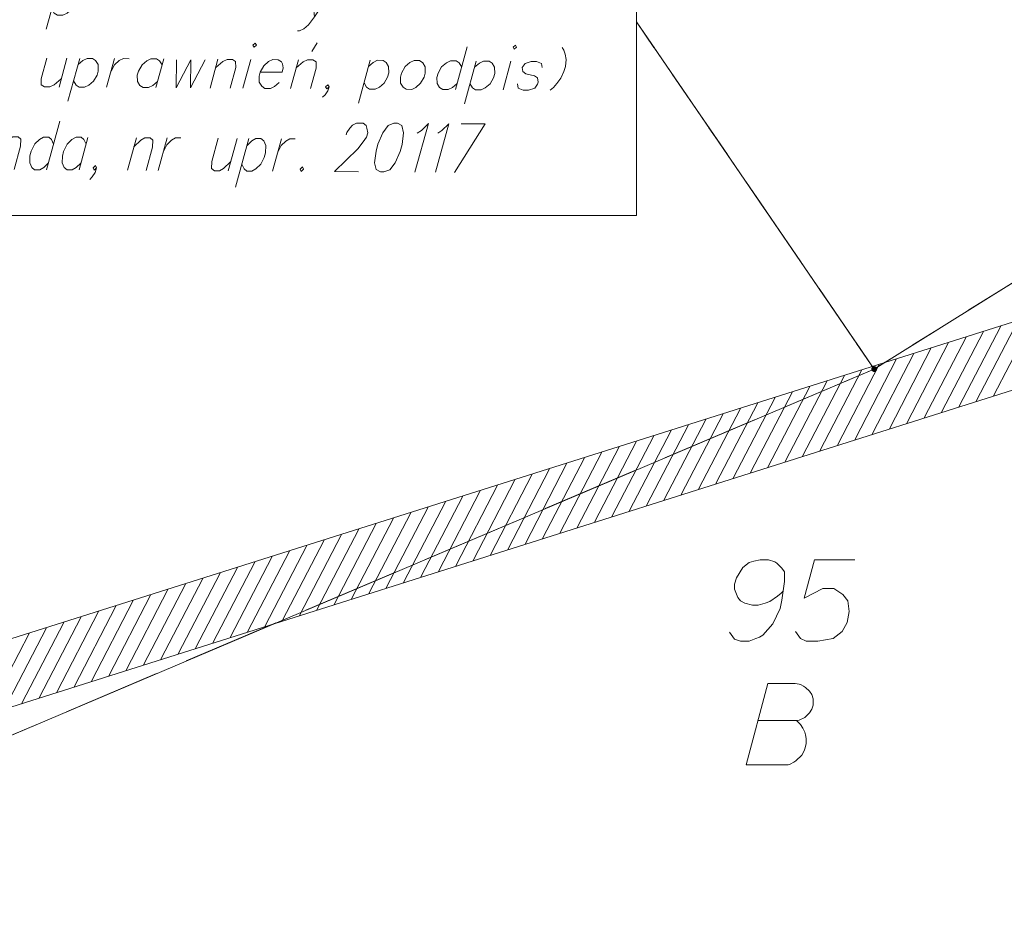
# Model space of a CAD drawing. Header units: metres. Extents: x 5555129 to 5556676, y 5635595 to 5636517.
# Tile 176 of 256: x 5555445 to 5555460, y 5636484 to 5636498. Entities that reach past the tile are written whole.
import ezdxf

# ---------------------------------------------------------------- set-up
doc = ezdxf.new("R2010")
doc.units = ezdxf.units.M
doc.header["$MEASUREMENT"] = 0
doc.linetypes.add('PRZER1-1', pattern=[2, 1, -1])
doc.linetypes.add('PRZER3-1', pattern=[4, 3, -1])
doc.layers.add('#RAMKA', color=7, linetype='Continuous', lineweight=18)
doc.layers.add('#zakres', color=7, linetype='Continuous', lineweight=18)
for name, color, linetype, lineweight, true_color in [('GEPPGD', 7, 'Continuous', 18, 0x008000), ('GESDZI', 7, 'Continuous', 18, 0x0a0909), ('GESDZI_O', 7, 'Continuous', 18, 0x0a0909), ('GESKKL', 7, 'PRZER3-1', 18, 0x008000), ('GESUZY', 7, 'PRZER1-1', 18, 0x008000), ('GESUZY_O', 7, 'PRZER1-1', 18, 0x008000)]:
    doc.layers.add(name, color=color, linetype=linetype, lineweight=lineweight, true_color=true_color)

# ---------------------------------------------------------------- blocks, each defined once
blk = doc.blocks.new('EPPGN')
blk.add_hatch(color=0).paths.add_polyline_path([(0, -0.09), (-0.027812, -0.085595), (-0.052901, -0.072812), (-0.072812, -0.052901), (-0.085595, -0.027812), (-0.09, 0), (-0.085595, 0.027812), (-0.072812, 0.052901), (-0.052901, 0.072812), (-0.027812, 0.085595), (0, 0.09), (0.027812, 0.085595), (0.052901, 0.072812), (0.072812, 0.052901), (0.085595, 0.027812), (0.09, 0), (0.085595, -0.027812), (0.072812, -0.052901), (0.052901, -0.072812), (0.027812, -0.085595)])
blk = doc.blocks.new('*U1217')
at = {"layer": '#RAMKA', "color": 7, "linetype": 'ByBlock', "lineweight": 18}
blk.add_line((5555446.008, 5636497.412), (5555445.886, 5636496.97), dxfattribs=at)
at = {"layer": '#RAMKA', "color": 7, "linetype": 'ByBlock', "lineweight": 18, "flags": 128}
blk.add_lwpolyline([(5555445.698, 5636497.414), (5555445.611, 5636497.097), (5555445.613, 5636497.003), (5555445.661, 5636496.972), (5555445.745, 5636496.971), (5555445.81, 5636497.002), (5555445.92, 5636497.095)], dxfattribs=at)
blk = doc.blocks.new('*U1218')
at = {"layer": '#RAMKA', "color": 7, "linetype": 'ByBlock', "lineweight": 18}
blk.add_line((5555446.204, 5636497.411), (5555446.023, 5636496.751), dxfattribs=at)
at = {"layer": '#RAMKA', "color": 7, "linetype": 'ByBlock', "lineweight": 18, "flags": 128}
blk.add_lwpolyline([(5555446.179, 5636497.317), (5555446.252, 5636497.379), (5555446.317, 5636497.41), (5555446.401, 5636497.41), (5555446.449, 5636497.378), (5555446.488, 5636497.315), (5555446.489, 5636497.216), (5555446.472, 5636497.154), (5555446.418, 5636497.061), (5555446.345, 5636496.999), (5555446.28, 5636496.968), (5555446.195, 5636496.968), (5555446.148, 5636497), (5555446.109, 5636497.063)], dxfattribs=at)
blk = doc.blocks.new('*U1219')
at = {"layer": '#RAMKA', "color": 7, "linetype": 'ByBlock', "lineweight": 18}
blk.add_line((5555446.739, 5636497.407), (5555446.617, 5636496.966), dxfattribs=at)
at = {"layer": '#RAMKA', "color": 7, "linetype": 'ByBlock', "lineweight": 18, "flags": 128}
blk.add_lwpolyline([(5555446.686, 5636497.215), (5555446.741, 5636497.314), (5555446.814, 5636497.376), (5555446.879, 5636497.407), (5555446.964, 5636497.406)], dxfattribs=at)
blk = doc.blocks.new('*U1220')
at = {"layer": '#RAMKA', "color": 7, "linetype": 'ByBlock', "lineweight": 18}
blk.add_line((5555447.498, 5636497.402), (5555447.376, 5636496.961), dxfattribs=at)
at = {"layer": '#RAMKA', "color": 7, "linetype": 'ByBlock', "lineweight": 18, "flags": 128}
blk.add_lwpolyline([(5555447.472, 5636497.309), (5555447.433, 5636497.372), (5555447.386, 5636497.403), (5555447.301, 5636497.404), (5555447.236, 5636497.373), (5555447.163, 5636497.311), (5555447.108, 5636497.212), (5555447.09, 5636497.15), (5555447.093, 5636497.056), (5555447.132, 5636496.993), (5555447.18, 5636496.962), (5555447.264, 5636496.961), (5555447.329, 5636496.992), (5555447.402, 5636497.054)], dxfattribs=at)
blk = doc.blocks.new('*U1221')
at = {"layer": '#RAMKA', "color": 7, "linetype": 'ByBlock', "lineweight": 18}
blk.add_line((5555448.331, 5636497.397), (5555448.21, 5636496.955), dxfattribs=at)
at = {"layer": '#RAMKA', "color": 7, "linetype": 'ByBlock', "lineweight": 18, "flags": 128}
blk.add_lwpolyline([(5555448.297, 5636497.272), (5555448.407, 5636497.365), (5555448.472, 5636497.396), (5555448.556, 5636497.395), (5555448.604, 5636497.364), (5555448.606, 5636497.27), (5555448.519, 5636496.953)], dxfattribs=at)
blk = doc.blocks.new('*U1222')
at = {"layer": '#RAMKA', "color": 7, "linetype": 'ByBlock', "lineweight": 18}
blk.add_line((5555448.838, 5636497.394), (5555448.716, 5636496.952), dxfattribs=at)
at = {"layer": '#RAMKA', "color": 7, "linetype": 'ByBlock', "lineweight": 18, "flags": 128}
blk.add_lwpolyline([(5555448.869, 5636497.612), (5555448.889, 5636497.581), (5555448.926, 5636497.612), (5555448.906, 5636497.643), (5555448.869, 5636497.612)], dxfattribs=at)
blk = doc.blocks.new('*U1223')
at = {"layer": '#RAMKA', "color": 7, "linetype": 'ByBlock', "lineweight": 18}
for p, q in [((5555449.778, 5636497.517), (5555449.857, 5636497.652)), ((5555449.569, 5636497.389), (5555449.447, 5636496.947))]:
    blk.add_line(p, q, dxfattribs=at)
at = {"layer": '#RAMKA', "color": 7, "linetype": 'ByBlock', "lineweight": 18, "flags": 128}
blk.add_lwpolyline([(5555449.534, 5636497.264), (5555449.644, 5636497.357), (5555449.709, 5636497.388), (5555449.794, 5636497.387), (5555449.841, 5636497.356), (5555449.844, 5636497.262), (5555449.756, 5636496.945)], dxfattribs=at)
blk = doc.blocks.new('*U1224')
at = {"layer": '#RAMKA', "color": 7, "linetype": 'ByBlock', "lineweight": 18}
blk.add_line((5555450.675, 5636497.381), (5555450.493, 5636496.721), dxfattribs=at)
at = {"layer": '#RAMKA', "color": 7, "linetype": 'ByBlock', "lineweight": 18, "flags": 128}
blk.add_lwpolyline([(5555450.649, 5636497.288), (5555450.722, 5636497.35), (5555450.787, 5636497.381), (5555450.872, 5636497.38), (5555450.919, 5636497.348), (5555450.958, 5636497.286), (5555450.959, 5636497.187), (5555450.942, 5636497.124), (5555450.888, 5636497.031), (5555450.815, 5636496.969), (5555450.75, 5636496.938), (5555450.666, 5636496.939), (5555450.618, 5636496.97), (5555450.579, 5636497.033)], dxfattribs=at)
blk = doc.blocks.new('*U1225')
at = {"layer": '#RAMKA', "color": 7, "linetype": 'ByBlock', "lineweight": 18}
blk.add_line((5555452.169, 5636497.59), (5555451.987, 5636496.93), dxfattribs=at)
at = {"layer": '#RAMKA', "color": 7, "linetype": 'ByBlock', "lineweight": 18, "flags": 128}
blk.add_lwpolyline([(5555452.083, 5636497.278), (5555452.044, 5636497.341), (5555451.997, 5636497.373), (5555451.912, 5636497.373), (5555451.847, 5636497.342), (5555451.774, 5636497.28), (5555451.719, 5636497.182), (5555451.701, 5636497.119), (5555451.704, 5636497.026), (5555451.743, 5636496.963), (5555451.791, 5636496.931), (5555451.875, 5636496.931), (5555451.94, 5636496.961), (5555452.013, 5636497.023)], dxfattribs=at)
blk = doc.blocks.new('*U1226')
at = {"layer": '#RAMKA', "color": 7, "linetype": 'ByBlock', "lineweight": 18}
blk.add_line((5555452.306, 5636497.37), (5555452.124, 5636496.71), dxfattribs=at)
at = {"layer": '#RAMKA', "color": 7, "linetype": 'ByBlock', "lineweight": 18, "flags": 128}
blk.add_lwpolyline([(5555452.28, 5636497.277), (5555452.354, 5636497.339), (5555452.418, 5636497.37), (5555452.503, 5636497.369), (5555452.55, 5636497.338), (5555452.589, 5636497.275), (5555452.59, 5636497.176), (5555452.573, 5636497.113), (5555452.519, 5636497.02), (5555452.446, 5636496.958), (5555452.381, 5636496.927), (5555452.297, 5636496.928), (5555452.249, 5636496.959), (5555452.21, 5636497.022)], dxfattribs=at)
blk = doc.blocks.new('*U1227')
at = {"layer": '#RAMKA', "color": 7, "linetype": 'ByBlock', "lineweight": 18}
blk.add_line((5555452.84, 5636497.367), (5555452.719, 5636496.925), dxfattribs=at)
at = {"layer": '#RAMKA', "color": 7, "linetype": 'ByBlock', "lineweight": 18, "flags": 128}
blk.add_lwpolyline([(5555452.872, 5636497.585), (5555452.892, 5636497.554), (5555452.928, 5636497.585), (5555452.909, 5636497.616), (5555452.872, 5636497.585)], dxfattribs=at)
blk = doc.blocks.new('*U1237')
at = {"layer": '#RAMKA', "color": 7, "linetype": 'ByBlock', "lineweight": 18}
blk.add_line((5555445.045, 5636496.204), (5555444.907, 5636495.702), dxfattribs=at)
at = {"layer": '#RAMKA', "color": 7, "linetype": 'ByBlock', "lineweight": 18, "flags": 128}
blk.add_lwpolyline([(5555445.006, 5636496.062), (5555445.114, 5636496.168), (5555445.176, 5636496.203), (5555445.255, 5636496.202), (5555445.297, 5636496.166), (5555445.294, 5636496.06), (5555445.196, 5636495.701)], dxfattribs=at)
blk = doc.blocks.new('*U1238')
at = {"layer": '#RAMKA', "color": 7, "linetype": 'ByBlock', "lineweight": 18}
blk.add_line((5555445.901, 5636496.446), (5555445.695, 5636495.697), dxfattribs=at)
at = {"layer": '#RAMKA', "color": 7, "linetype": 'ByBlock', "lineweight": 18, "flags": 128}
blk.add_lwpolyline([(5555445.803, 5636496.092), (5555445.77, 5636496.163), (5555445.727, 5636496.199), (5555445.649, 5636496.2), (5555445.586, 5636496.165), (5555445.514, 5636496.094), (5555445.457, 5636495.982), (5555445.438, 5636495.912), (5555445.435, 5636495.805), (5555445.468, 5636495.734), (5555445.511, 5636495.698), (5555445.59, 5636495.698), (5555445.652, 5636495.733), (5555445.724, 5636495.803)], dxfattribs=at)
blk = doc.blocks.new('*U1239')
at = {"layer": '#RAMKA', "color": 7, "linetype": 'ByBlock', "lineweight": 18}
blk.add_line((5555446.331, 5636496.195), (5555446.194, 5636495.694), dxfattribs=at)
at = {"layer": '#RAMKA', "color": 7, "linetype": 'ByBlock', "lineweight": 18, "flags": 128}
blk.add_lwpolyline([(5555446.302, 5636496.089), (5555446.269, 5636496.16), (5555446.226, 5636496.196), (5555446.148, 5636496.196), (5555446.085, 5636496.161), (5555446.013, 5636496.091), (5555445.956, 5636495.979), (5555445.937, 5636495.908), (5555445.934, 5636495.802), (5555445.967, 5636495.731), (5555446.01, 5636495.695), (5555446.089, 5636495.695), (5555446.151, 5636495.73), (5555446.223, 5636495.8)], dxfattribs=at)
blk = doc.blocks.new('*U1240')
at = {"layer": '#RAMKA', "color": 7, "linetype": 'ByBlock', "lineweight": 18}
blk.add_line((5555447.076, 5636496.19), (5555446.938, 5636495.689), dxfattribs=at)
at = {"layer": '#RAMKA', "color": 7, "linetype": 'ByBlock', "lineweight": 18, "flags": 128}
blk.add_lwpolyline([(5555447.037, 5636496.049), (5555447.145, 5636496.154), (5555447.207, 5636496.189), (5555447.286, 5636496.189), (5555447.329, 5636496.153), (5555447.326, 5636496.047), (5555447.227, 5636495.687)], dxfattribs=at)
blk = doc.blocks.new('*U1241')
at = {"layer": '#RAMKA', "color": 7, "linetype": 'ByBlock', "lineweight": 18}
blk.add_line((5555447.548, 5636496.187), (5555447.411, 5636495.686), dxfattribs=at)
at = {"layer": '#RAMKA', "color": 7, "linetype": 'ByBlock', "lineweight": 18, "flags": 128}
blk.add_lwpolyline([(5555447.488, 5636495.969), (5555447.545, 5636496.081), (5555447.617, 5636496.151), (5555447.68, 5636496.186), (5555447.759, 5636496.186)], dxfattribs=at)
blk = doc.blocks.new('*U1242')
at = {"layer": '#RAMKA', "color": 7, "linetype": 'ByBlock', "lineweight": 18}
blk.add_line((5555448.625, 5636496.18), (5555448.487, 5636495.679), dxfattribs=at)
at = {"layer": '#RAMKA', "color": 7, "linetype": 'ByBlock', "lineweight": 18, "flags": 128}
blk.add_lwpolyline([(5555448.336, 5636496.182), (5555448.237, 5636495.822), (5555448.234, 5636495.716), (5555448.277, 5636495.68), (5555448.356, 5636495.68), (5555448.418, 5636495.715), (5555448.526, 5636495.82)], dxfattribs=at)
blk = doc.blocks.new('*U1243')
at = {"layer": '#RAMKA', "color": 7, "linetype": 'ByBlock', "lineweight": 18}
blk.add_line((5555448.809, 5636496.179), (5555448.603, 5636495.43), dxfattribs=at)
at = {"layer": '#RAMKA', "color": 7, "linetype": 'ByBlock', "lineweight": 18, "flags": 128}
blk.add_lwpolyline([(5555448.78, 5636496.072), (5555448.852, 5636496.143), (5555448.914, 5636496.178), (5555448.993, 5636496.177), (5555449.036, 5636496.142), (5555449.069, 5636496.071), (5555449.064, 5636495.958), (5555449.045, 5636495.888), (5555448.989, 5636495.782), (5555448.917, 5636495.711), (5555448.855, 5636495.676), (5555448.776, 5636495.677), (5555448.734, 5636495.712), (5555448.7, 5636495.784)], dxfattribs=at)
blk = doc.blocks.new('*U1244')
at = {"layer": '#RAMKA', "color": 7, "linetype": 'ByBlock', "lineweight": 18}
blk.add_line((5555449.308, 5636496.175), (5555449.17, 5636495.674), dxfattribs=at)
at = {"layer": '#RAMKA', "color": 7, "linetype": 'ByBlock', "lineweight": 18, "flags": 128}
blk.add_lwpolyline([(5555449.248, 5636495.957), (5555449.305, 5636496.069), (5555449.377, 5636496.139), (5555449.439, 5636496.174), (5555449.518, 5636496.174)], dxfattribs=at)
blk = doc.blocks.new('*U1245')
at = {"layer": '#RAMKA', "color": 7, "linetype": 'ByBlock', "lineweight": 18}
for p, q in [((5555452.445, 5636496.402), (5555451.972, 5636495.656)), ((5555452.073, 5636496.405), (5555452.445, 5636496.402))]:
    blk.add_line(p, q, dxfattribs=at)
blk = doc.blocks.new('*U1251')
at = {"layer": '#RAMKA', "color": 7, "linetype": 'ByBlock', "lineweight": 18}
blk.add_line((5555445.869, 5636498.52), (5555445.688, 5636497.859), dxfattribs=at)
at = {"layer": '#RAMKA', "color": 7, "linetype": 'ByBlock', "lineweight": 18, "flags": 128}
blk.add_lwpolyline([(5555445.844, 5636498.426), (5555445.917, 5636498.488), (5555445.982, 5636498.519), (5555446.066, 5636498.518), (5555446.114, 5636498.487), (5555446.153, 5636498.424), (5555446.154, 5636498.325), (5555446.137, 5636498.263), (5555446.083, 5636498.169), (5555446.009, 5636498.107), (5555445.945, 5636498.076), (5555445.86, 5636498.077), (5555445.813, 5636498.108), (5555445.774, 5636498.171)], dxfattribs=at)
blk = doc.blocks.new('*U1257')
at = {"layer": '#RAMKA', "color": 7, "linetype": 'ByBlock', "lineweight": 18}
blk.add_line((5555449.768, 5636498.494), (5555449.815, 5636498.051), dxfattribs=at)
at = {"layer": '#RAMKA', "color": 7, "linetype": 'ByBlock', "lineweight": 18, "flags": 128}
blk.add_lwpolyline([(5555450.105, 5636498.491), (5555449.815, 5636498.051), (5555449.725, 5636497.926), (5555449.651, 5636497.864), (5555449.586, 5636497.833), (5555449.558, 5636497.834)], dxfattribs=at)

msp = doc.modelspace()

# ---------------------------------------------------------------- linework, layer by layer
at = {"layer": '#RAMKA', "color": 7, "linetype": 'Continuous', "lineweight": 18, "flags": 128}
msp.add_lwpolyline([(5555311.77024, 5636494.99072), (5555454.77024, 5636494.99072), (5555454.77024, 5636516.68638), (5555311.77024, 5636516.68638), (5555311.77024, 5636494.99072)], close=True, dxfattribs=at)
for points in [[(5555453.62676, 5636497.58045), (5555453.65282, 5636497.53862), (5555453.67315, 5636497.47598), (5555453.68777, 5636497.39256), (5555453.67791, 5636497.28847), (5555453.65645, 5636497.21045), (5555453.60911, 5636497.1066), (5555453.54873, 5636497.02368), (5555453.49407, 5636496.96155), (5555453.44514, 5636496.92021)], [(5555447.69203, 5636497.39089), (5555447.68773, 5636496.95845), (5555447.91642, 5636497.3894), (5555447.90755, 5636496.95699), (5555448.13616, 5636497.38794)], [(5555448.98145, 5636497.19984), (5555449.31891, 5636497.1976), (5555449.33751, 5636497.26522), (5555449.32655, 5636497.32779), (5555449.30701, 5636497.35917), (5555449.25934, 5636497.39073), (5555449.17498, 5636497.39129), (5555449.11016, 5636497.36047), (5555449.03675, 5636497.29847), (5555448.98145, 5636497.19984), (5555448.96429, 5636497.13746), (5555448.96667, 5636497.0437), (5555449.00575, 5636496.98095), (5555449.05342, 5636496.94938), (5555449.13778, 5636496.94882), (5555449.20261, 5636496.97964), (5555449.27601, 5636497.04165)], [(5555451.34973, 5636497.37684), (5555451.28491, 5636497.34603), (5555451.2115, 5636497.28402), (5555451.1562, 5636497.18539), (5555451.13904, 5636497.12301), (5555451.14142, 5636497.02925), (5555451.1805, 5636496.9665), (5555451.22817, 5636496.93493), (5555451.31253, 5636496.93437), (5555451.37736, 5636496.96519), (5555451.45076, 5636497.0272), (5555451.50462, 5636497.12058), (5555451.52178, 5636497.18297), (5555451.52084, 5636497.28196), (5555451.48176, 5636497.34472), (5555451.43409, 5636497.37628), (5555451.34973, 5636497.37684)], [(5555453.32064, 5636497.27001), (5555453.30967, 5636497.33258), (5555453.23389, 5636497.36433), (5555453.14952, 5636497.36489), (5555453.05658, 5636497.33426), (5555453.0113, 5636497.27206), (5555453.02226, 5636497.20949), (5555453.06848, 5636497.17269), (5555453.20051, 5636497.14057), (5555453.24817, 5636497.109), (5555453.25913, 5636497.04643), (5555453.25055, 5636497.01524), (5555453.20527, 5636496.95305), (5555453.11233, 5636496.92242), (5555453.02796, 5636496.92298), (5555452.95218, 5636496.95473), (5555452.94121, 5636497.0173)], [(5555450.04161, 5636496.97406), (5555450.00491, 5636496.94306), (5555449.98537, 5636496.97444), (5555450.02207, 5636497.00544), (5555450.04161, 5636496.97406), (5555450.02445, 5636496.91168), (5555449.97917, 5636496.84949), (5555449.94102, 5636496.81325)], [(5555450.30653, 5636496.23351), (5555450.31626, 5636496.26888), (5555450.36198, 5636496.33945), (5555450.39961, 5636496.38058), (5555450.46187, 5636496.4156), (5555450.56693, 5636496.41491), (5555450.60973, 5636496.37919), (5555450.62463, 5636496.3377), (5555450.63584, 5636496.26676), (5555450.61639, 5636496.19602), (5555450.56625, 5636496.12549), (5555450.48453, 5636496.01973), (5555450.12459, 5636495.66778), (5555450.49671, 5636495.6653)], [(5555451.03976, 5636496.41176), (5555450.95124, 5636496.37692), (5555450.86788, 5636496.26522), (5555450.7929, 5636496.08855), (5555450.76372, 5636495.98244), (5555450.7414, 5636495.80542), (5555450.76474, 5636495.69896), (5555450.83381, 5636495.66307), (5555450.88634, 5636495.66272), (5555450.97486, 5636495.69756), (5555451.06092, 5636495.80329), (5555451.13583, 5636495.97997), (5555451.16502, 5636496.08607), (5555451.1874, 5636496.2631), (5555451.16135, 5636496.37552), (5555451.09229, 5636496.41142), (5555451.03976, 5636496.41176)], [(5555451.39752, 5636496.2617), (5555451.46142, 5636496.30266), (5555451.5694, 5636496.40825), (5555451.36345, 5636495.65955)], [(5555451.7127, 5636496.25961), (5555451.77659, 5636496.30057), (5555451.88458, 5636496.40615), (5555451.67862, 5636495.65745)], [(5555446.46166, 5636495.72754), (5555446.42567, 5636495.69235), (5555446.40913, 5636495.72789), (5555446.44513, 5636495.76309), (5555446.46166, 5636495.72754), (5555446.4422, 5636495.65681), (5555446.39648, 5636495.58624), (5555446.35885, 5636495.54511)], [(5555449.63192, 5636495.74192), (5555449.59592, 5636495.70672), (5555449.61246, 5636495.67118), (5555449.64845, 5636495.70637), (5555449.63192, 5636495.74192)]]:
    msp.add_lwpolyline(points, dxfattribs=at)
at = {"layer": '#zakres', "color": 134, "linetype": 'Continuous', "lineweight": 18}
for p, q in [((5555460.83729, 5636493.44307), (5555405.64913, 5636475.9767)), ((5555460.26518, 5636492.21839), (5555460.91029, 5636493.4609)), ((5555459.73128, 5636492.04941), (5555460.37639, 5636493.29193)), ((5555459.99823, 5636492.1339), (5555460.64334, 5636493.37641)), ((5555459.19738, 5636491.88044), (5555459.84249, 5636493.12296)), ((5555459.46433, 5636491.96493), (5555460.10944, 5636493.20744)), ((5555458.66349, 5636491.71147), (5555459.30859, 5636492.95398)), ((5555458.93044, 5636491.79596), (5555459.57554, 5636493.03847)), ((5555458.39654, 5636491.62698), (5555459.04164, 5636492.8695)), ((5555457.86264, 5636491.45801), (5555458.50774, 5636492.70052)), ((5555458.12959, 5636491.5425), (5555458.77469, 5636492.78501)), ((5555457.32874, 5636491.28904), (5555457.97384, 5636492.53155)), ((5555457.59569, 5636491.37352), (5555458.24079, 5636492.61604)), ((5555461.13903, 5636492.48968), (5555405.95087, 5636475.0233)), ((5555456.79484, 5636491.12007), (5555457.43994, 5636492.36258)), ((5555457.06179, 5636491.20455), (5555457.70689, 5636492.44707)), ((5555456.26094, 5636490.95109), (5555456.90604, 5636492.19361)), ((5555456.52789, 5636491.03558), (5555457.17299, 5636492.27809)), ((5555455.99399, 5636490.86661), (5555456.6391, 5636492.10912)), ((5555455.46009, 5636490.69763), (5555456.1052, 5636491.94015)), ((5555455.72704, 5636490.78212), (5555456.37215, 5636492.02463)), ((5555454.92619, 5636490.52866), (5555455.5713, 5636491.77118)), ((5555455.19314, 5636490.61315), (5555455.83825, 5636491.85566)), ((5555454.39229, 5636490.35969), (5555455.0374, 5636491.6022)), ((5555454.65924, 5636490.44418), (5555455.30435, 5636491.68669)), ((5555454.12534, 5636490.2752), (5555454.77045, 5636491.51772)), ((5555453.59144, 5636490.10623), (5555454.23655, 5636491.34874)), ((5555453.85839, 5636490.19072), (5555454.5035, 5636491.43323)), ((5555453.05754, 5636489.93726), (5555453.70265, 5636491.17977)), ((5555453.32449, 5636490.02174), (5555453.9696, 5636491.26426)), ((5555452.52365, 5636489.76829), (5555453.16875, 5636491.0108)), ((5555452.7906, 5636489.85277), (5555453.4357, 5636491.09529)), ((5555451.98975, 5636489.59931), (5555452.63485, 5636490.84183)), ((5555452.2567, 5636489.6838), (5555452.9018, 5636490.92631)), ((5555451.7228, 5636489.51483), (5555452.3679, 5636490.75734)), ((5555451.1889, 5636489.34585), (5555451.834, 5636490.58837)), ((5555451.45585, 5636489.43034), (5555452.10095, 5636490.67285)), ((5555450.655, 5636489.17688), (5555451.3001, 5636490.4194)), ((5555450.92195, 5636489.26137), (5555451.56705, 5636490.50388)), ((5555450.1211, 5636489.00791), (5555450.7662, 5636490.25042)), ((5555450.38805, 5636489.0924), (5555451.03315, 5636490.33491)), ((5555449.5872, 5636488.83894), (5555450.23231, 5636490.08145)), ((5555449.85415, 5636488.92342), (5555450.49926, 5636490.16594)), ((5555449.32025, 5636488.75445), (5555449.96536, 5636489.99696)), ((5555448.78635, 5636488.58548), (5555449.43146, 5636489.82799)), ((5555449.0533, 5636488.66996), (5555449.69841, 5636489.91248)), ((5555448.25245, 5636488.41651), (5555448.89756, 5636489.65902)), ((5555448.5194, 5636488.50099), (5555449.16451, 5636489.74351)), ((5555447.71855, 5636488.24753), (5555448.36366, 5636489.49005)), ((5555447.9855, 5636488.33202), (5555448.63061, 5636489.57453)), ((5555447.18465, 5636488.07856), (5555447.82976, 5636489.32107)), ((5555447.4516, 5636488.16305), (5555448.09671, 5636489.40556)), ((5555446.9177, 5636487.99407), (5555447.56281, 5636489.23659)), ((5555446.38381, 5636487.8251), (5555447.02891, 5636489.06762)), ((5555446.65076, 5636487.90959), (5555447.29586, 5636489.1521)), ((5555445.84991, 5636487.65613), (5555446.49501, 5636488.89864)), ((5555446.11686, 5636487.74062), (5555446.76196, 5636488.98313)), ((5555445.31601, 5636487.48716), (5555445.96111, 5636488.72967)), ((5555445.58296, 5636487.57164), (5555446.22806, 5636488.81416)), ((5555444.78211, 5636487.31818), (5555445.42721, 5636488.5607)), ((5555445.04906, 5636487.40267), (5555445.69416, 5636488.64518))]:
    msp.add_line(p, q, dxfattribs=at)
at = {"layer": 'GESDZI', "color": 96, "linetype": 'Continuous', "lineweight": 18, "flags": 128}
msp.add_lwpolyline([(5555479.81, 5636505.97), (5555481.51, 5636503.97), (5555468.30924, 5636490.73144), (5555460.18508, 5636481.55372), (5555455.94174, 5636474.59489), (5555453.71968, 5636472.45368), (5555448.91544, 5636470.37388), (5555437.09857, 5636466.55428), (5555423.54, 5636462.48), (5555432.84, 5636481.77), (5555458.43, 5636492.63), (5555479.81, 5636505.97)], close=True, dxfattribs=at)
for points in [[(5555483.71847, 5636505.91827), (5555481.51, 5636503.97), (5555479.81, 5636505.97), (5555458.43, 5636492.63), (5555454.77024, 5636497.97501)], [(5555454.77024, 5636497.97501), (5555458.43, 5636492.63), (5555432.84, 5636481.77), (5555423.54, 5636462.48), (5555411.97978, 5636454.26968), (5555402.33456, 5636463.61409), (5555412.88805, 5636476.81841), (5555419.4581, 5636484.96987), (5555410.30029, 5636486.3731), (5555404.05587, 5636487.3617), (5555406.99817, 5636494.99072)]]:
    msp.add_lwpolyline(points, dxfattribs=at)
at = {"layer": 'GESDZI_O', "color": 96, "linetype": 'Continuous', "lineweight": 18, "flags": 128}
for points in [[(5555456.20293, 5636488.58184), (5555456.28166, 5636488.47366), (5555456.37032, 5636488.44405), (5555456.50811, 5636488.44405), (5555456.60652, 5636488.48342), (5555456.66558, 5636488.50311), (5555456.71471, 5636488.53271), (5555456.87218, 5636488.70986), (5555456.98052, 5636488.94607), (5555457.00997, 5636489.07394), (5555457.04933, 5636489.35943), (5555457.04933, 5636489.50698), (5555457.00997, 5636489.56603), (5555456.93123, 5636489.64477), (5555456.90178, 5636489.66445), (5555456.80336, 5636489.69405), (5555456.67534, 5636489.69405), (5555456.57692, 5636489.67437), (5555456.50811, 5636489.65469), (5555456.40969, 5636489.57595), (5555456.31127, 5636489.41848), (5555456.28166, 5636489.32006), (5555456.28166, 5636489.24133), (5555456.33095, 5636489.1133), (5555456.37032, 5636489.06417), (5555456.43914, 5636489.0248), (5555456.55724, 5636488.9952), (5555456.64589, 5636488.9952), (5555456.75408, 5636489.0248), (5555456.82305, 5636489.05425), (5555456.94115, 5636489.13299), (5555457.0002, 5636489.18227), (5555457.02965, 5636489.21172)], [(5555458.13195, 5636489.69405), (5555457.51183, 5636489.69405), (5555457.35436, 5636489.10354), (5555457.63985, 5636489.25109), (5555457.80709, 5636489.25109), (5555457.94487, 5636489.16259), (5555458.02361, 5636489.06417), (5555458.04329, 5636488.89678), (5555458.01384, 5636488.72955), (5555457.93511, 5636488.59176), (5555457.79732, 5636488.48342), (5555457.56111, 5636488.44405), (5555457.38396, 5636488.44405), (5555457.29531, 5636488.48342), (5555457.21657, 5636488.59176)]]:
    msp.add_lwpolyline(points, dxfattribs=at)
at = {"layer": 'GESKKL', "color": 96, "linetype": 'PRZER3-1', "lineweight": 18, "ltscale": 0.5, "true_color": 0x008000}
for points in [[(5555483.71847, 5636505.91827), (5555481.51, 5636503.97), (5555479.81, 5636505.97), (5555458.43, 5636492.63)], [(5555454.77024, 5636497.97501), (5555458.43, 5636492.63)], [(5555458.43, 5636492.63), (5555454.77024, 5636497.97501)], [(5555458.43, 5636492.63), (5555432.84, 5636481.77), (5555423.54, 5636462.48), (5555411.97978, 5636454.26968), (5555402.33456, 5636463.61409), (5555412.88805, 5636476.81841), (5555419.4581, 5636484.96987), (5555410.30029, 5636486.3731), (5555404.05587, 5636487.3617), (5555406.99817, 5636494.99072)]]:
    msp.add_lwpolyline(points, dxfattribs=at)
at = {"layer": 'GESUZY', "color": 96, "linetype": 'PRZER1-1', "lineweight": 18, "ltscale": 0.5, "true_color": 0x008000}
msp.add_lwpolyline([(5555460.18508, 5636481.55372), (5555468.30924, 5636490.73144), (5555481.51, 5636503.97), (5555479.81, 5636505.97), (5555458.43, 5636492.63), (5555432.84, 5636481.77), (5555423.54, 5636462.48), (5555437.09857, 5636466.55428), (5555448.91544, 5636470.37388), (5555453.71968, 5636472.45368), (5555455.94174, 5636474.59489), (5555460.18508, 5636481.55372)], close=True, dxfattribs=at)
for points in [[(5555483.71847, 5636505.91827), (5555481.51, 5636503.97), (5555479.81, 5636505.97), (5555458.43, 5636492.63)], [(5555454.77024, 5636497.97501), (5555458.43, 5636492.63)], [(5555458.43, 5636492.63), (5555454.77024, 5636497.97501)], [(5555458.43, 5636492.63), (5555432.84, 5636481.77), (5555423.54, 5636462.48), (5555411.97978, 5636454.26968), (5555402.33456, 5636463.61409), (5555412.88805, 5636476.81841), (5555419.4581, 5636484.96987), (5555410.30029, 5636486.3731), (5555404.05587, 5636487.3617), (5555406.99817, 5636494.99072)]]:
    msp.add_lwpolyline(points, dxfattribs=at)
at = {"layer": 'GESUZY_O', "color": 96, "linetype": 'Continuous', "lineweight": 18, "true_color": 0x008000, "flags": 128}
msp.add_lwpolyline([(5555456.64458, 5636487.21889), (5555457.2351, 5636487.21889), (5555457.27447, 5636487.22866), (5555457.36297, 5636487.26802), (5555457.43194, 5636487.33699), (5555457.4713, 5636487.39604), (5555457.49099, 5636487.4551), (5555457.49099, 5636487.48455), (5555457.49099, 5636487.52391), (5555457.49099, 5636487.55352), (5555457.4713, 5636487.62233), (5555457.43194, 5636487.67162), (5555457.37288, 5636487.73067), (5555457.34328, 5636487.75035), (5555457.30391, 5636487.77004), (5555457.27447, 5636487.7798), (5555457.21541, 5636487.78972), (5555456.79214, 5636487.78972), (5555456.45751, 5636486.53972), (5555457.10708, 5636486.53972), (5555457.13668, 5636486.54964), (5555457.19573, 5636486.57909), (5555457.22518, 5636486.59877), (5555457.31383, 5636486.68743), (5555457.3532, 5636486.75624), (5555457.36297, 5636486.78585), (5555457.38265, 5636486.86458), (5555457.38265, 5636486.94332), (5555457.37288, 5636487.00237), (5555457.36297, 5636487.04174), (5555457.33352, 5636487.10079), (5555457.29415, 5636487.15984), (5555457.27447, 5636487.17952), (5555457.2351, 5636487.21889)], dxfattribs=at)

# ---------------------------------------------------------------- block references
at = {"layer": '#RAMKA', "color": 7, "linetype": 'Continuous', "lineweight": 18}
for name in ['*U1251', '*U1257', '*U1223', '*U1222', '*U1225', '*U1227', '*U1217', '*U1218', '*U1219', '*U1220', '*U1221', '*U1224', '*U1226', '*U1238', '*U1245', '*U1237', '*U1239', '*U1240', '*U1241', '*U1242', '*U1243', '*U1244']:
    msp.add_blockref(name, (0, 0), dxfattribs=at)
at = {"layer": 'GEPPGD', "color": 96, "lineweight": 18, "true_color": 0x008000, "xscale": 0.5, "yscale": 0.5, "zscale": 0.5, "rotation": 90}
msp.add_blockref('EPPGN', (5555458.43, 5636492.63), dxfattribs=at)

doc.saveas('drawing.dxf')
